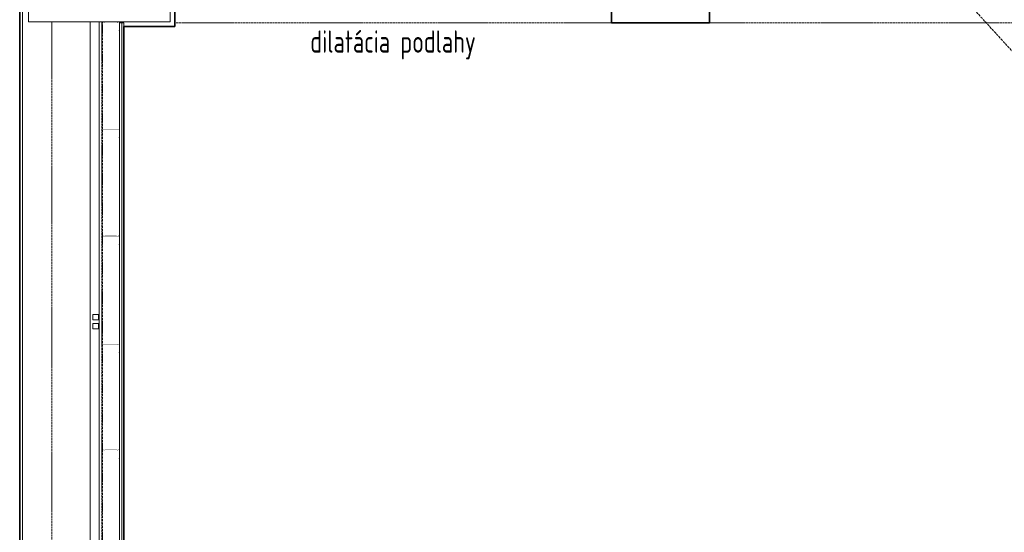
# Model space of a CAD drawing. Header units: inches. Extents: x 44881 to 156022, y 58140 to 83978.
# Tile 91 of 256: x 92867 to 98391, y 73494 to 76371. Entities that reach past the tile are written whole.
import ezdxf

# ---------------------------------------------------------------- set-up
doc = ezdxf.new("R2010")
doc.units = ezdxf.units.IN
doc.linetypes.add('ACAD_ISO02W100', pattern=[15, 12, -3])
doc.linetypes.add('ACAD_ISO10W100', pattern=[18.5, 12, -3, 0.5, -3])
for name, color, linetype, lineweight in [('!_A_01_TENKÁ', 8, 'Continuous', 13), ('!_A_03_ČIARKOVANÁ', 41, 'ACAD_ISO02W100', 13), ('!_A_04_BODKOČIARKOVANÁ', 30, 'ACAD_ISO10W100', 13), ('A-DETL-THIN', 151, 'Continuous', 9), ('A-FLOR-HRAL', 11, 'Continuous', 18)]:
    doc.layers.add(name, color=color, linetype=linetype, lineweight=lineweight)
doc.layers.add('!_A_52_NOVÉ KCIE', color=7, linetype='Continuous', lineweight=13, true_color=0xa30000)
doc.layers.add('UK3', color=3, linetype='Continuous')
doc.styles.add('Iso CP', font='isocp.shx', dxfattribs={"width": 0.8})

msp = doc.modelspace()

# ---------------------------------------------------------------- linework, layer by layer
at = {"layer": '!_A_01_TENKÁ', "color": 14, "true_color": 0xa30000}
for points in [[(92881.5, 76488.8), (92881.5, 72210.8), (93261.5, 72210.8)], [(93261.5, 76358.8), (93261.5, 72210.8)]]:
    msp.add_lwpolyline(points, dxfattribs=at)
at = {"layer": '!_A_03_ČIARKOVANÁ'}
msp.add_lwpolyline([(93046.5, 72195.8), (93046.5, 76358.8)], dxfattribs=at)
at = {"layer": '!_A_03_ČIARKOVANÁ', "color": 14, "true_color": 0xa30000}
for points in [[(93326.5, 76358.8), (93326.5, 72197.8)], [(105186.5, 76354), (93736.5, 76353.8)]]:
    msp.add_lwpolyline(points, dxfattribs=at)
at = {"layer": '!_A_04_BODKOČIARKOVANÁ', "color": 14, "true_color": 0xa30000}
for points in [[(93476.5, 81613.8), (99957.9, 74529.7), (109443.4, 72656.9)], [(93331.5, 76362), (93331.5, 72808.8)]]:
    msp.add_lwpolyline(points, dxfattribs=at)
at = {"layer": '!_A_52_NOVÉ KCIE', "lineweight": 35}
for p, q in [((93736.5, 76333.8), (93736.5, 77153.8)), ((96186.5, 77153.8), (96186.5, 76353.8)), ((96736.5, 76353.8), (96736.5, 77153.8)), ((96186.5, 76353.8), (96736.5, 76353.8)), ((93451.5, 76333.8), (93736.5, 76333.8))]:
    msp.add_line(p, q, dxfattribs=at)
for points in [[(92866.5, 76488.8), (92866.5, 72195.8), (93326.5, 72195.8), (93326.5, 72445.7)], [(93451.5, 76333.8), (93451.5, 72663.8)]]:
    msp.add_lwpolyline(points, dxfattribs=at)
at = {"layer": '!_A_52_NOVÉ KCIE'}
for points in [[(93261.5, 72560.5), (93311.5, 72560.5), (93311.5, 76358.8), (93261.5, 76358.8)], [(93426.5, 76353.8), (93451.5, 76353.8), (93451.5, 72663.8), (93426.5, 72663.8)]]:
    msp.add_lwpolyline(points, close=True, dxfattribs=at)
msp.add_lwpolyline([(93439, 72663.8), (93439, 76353.8)], dxfattribs=at)
at = {"layer": 'A-DETL-THIN'}
for p, q in [((92916.5, 81793.8), (92916.5, 76358.8)), ((93711.5, 76358.8), (93711.5, 77128.8)), ((92916.5, 76358.8), (93711.5, 76358.8))]:
    msp.add_line(p, q, dxfattribs=at)
at = {"layer": 'A-FLOR-HRAL', "color": 40}
for p, q in [((93277.8, 74686.5), (93277.8, 74716.5)), ((93307.8, 74716.5), (93277.8, 74716.5)), ((93277.8, 74686.5), (93307.8, 74686.5)), ((93307.8, 74716.5), (93307.8, 74686.5)), ((93277.8, 74636.5), (93277.8, 74666.5)), ((93307.8, 74666.5), (93277.8, 74666.5)), ((93277.8, 74636.5), (93307.8, 74636.5)), ((93307.8, 74666.5), (93307.8, 74636.5))]:
    msp.add_line(p, q, dxfattribs=at)
at = {"layer": 'UK3', "color": 14, "true_color": 0xa30000, "const_width": 2, "flags": 128}
for points in [[(93420.6, 76310.5), (93424.2, 76310.5, 0.414214), (93425.4, 76311.8), (93425.4, 76332, 0.267949), (93424.8, 76333.1, -0.57735), (93424.8, 76335.3, 0.267949), (93425.4, 76336.3), (93425.4, 76356.1, 0.414214), (93424.2, 76357.3), (93418.6, 76357.3, 0.247529), (93417.5, 76356.8, -0.247529), (93416.5, 76356.2), (93413, 76356.2, -0.247529), (93412, 76356.8, 0.247529), (93411, 76357.3), (93344.1, 76357.3, 0.247529), (93343.1, 76356.8, -0.247529), (93342, 76356.2), (93338.5, 76356.2, -0.247529), (93337.5, 76356.8, 0.247529), (93336.5, 76357.3), (93330.9, 76357.3, 0.414214), (93329.6, 76356.1), (93329.6, 76336.3, 0.267949), (93330.2, 76335.3, -0.57735), (93330.2, 76333.1, 0.267949), (93329.6, 76332), (93329.6, 76313.8, 0.414214), (93330.9, 76312.5), (93334.5, 76312.5)], [(93420.6, 75710.5), (93424.2, 75710.5, 0.414214), (93425.4, 75711.8), (93425.4, 75732, 0.267949), (93424.8, 75733.1, -0.57735), (93424.8, 75735.3, 0.267949), (93425.4, 75736.3), (93425.4, 75756.1, 0.414214), (93424.2, 75757.3), (93418.6, 75757.3, 0.247529), (93417.5, 75756.8, -0.247529), (93416.5, 75756.2), (93413, 75756.2, -0.247529), (93412, 75756.8, 0.247529), (93411, 75757.3), (93344.1, 75757.3, 0.247529), (93343.1, 75756.8, -0.247529), (93342, 75756.2), (93338.5, 75756.2, -0.247529), (93337.5, 75756.8, 0.247529), (93336.5, 75757.3), (93330.9, 75757.3, 0.414214), (93329.6, 75756.1), (93329.6, 75736.3, 0.267949), (93330.2, 75735.3, -0.57735), (93330.2, 75733.1, 0.267949), (93329.6, 75732), (93329.6, 75713.8, 0.414214), (93330.9, 75712.5), (93334.5, 75712.5)], [(93420.6, 75110.5), (93424.2, 75110.5, 0.414214), (93425.4, 75111.8), (93425.4, 75132, 0.267949), (93424.8, 75133.1, -0.57735), (93424.8, 75135.3, 0.267949), (93425.4, 75136.3), (93425.4, 75156.1, 0.414214), (93424.2, 75157.3), (93418.6, 75157.3, 0.247529), (93417.5, 75156.8, -0.247529), (93416.5, 75156.2), (93413, 75156.2, -0.247529), (93412, 75156.8, 0.247529), (93411, 75157.3), (93344.1, 75157.3, 0.247529), (93343.1, 75156.8, -0.247529), (93342, 75156.2), (93338.5, 75156.2, -0.247529), (93337.5, 75156.8, 0.247529), (93336.5, 75157.3), (93330.9, 75157.3, 0.414214), (93329.6, 75156.1), (93329.6, 75136.3, 0.267949), (93330.2, 75135.3, -0.57735), (93330.2, 75133.1, 0.267949), (93329.6, 75132), (93329.6, 75113.8, 0.414214), (93330.9, 75112.5), (93334.5, 75112.5)], [(93420.6, 74501.6), (93424.2, 74501.6, 0.414214), (93425.4, 74502.9), (93425.4, 74523.1, 0.267949), (93424.8, 74524.2, -0.57735), (93424.8, 74526.4, 0.267949), (93425.4, 74527.4), (93425.4, 74547.2, 0.414214), (93424.2, 74548.4), (93418.6, 74548.4, 0.247529), (93417.5, 74547.9, -0.247529), (93416.5, 74547.3), (93413, 74547.3, -0.247529), (93412, 74547.9, 0.247529), (93411, 74548.4), (93344.1, 74548.4, 0.247529), (93343.1, 74547.9, -0.247529), (93342, 74547.3), (93338.5, 74547.3, -0.247529), (93337.5, 74547.9, 0.247529), (93336.5, 74548.4), (93330.9, 74548.4, 0.414214), (93329.6, 74547.2), (93329.6, 74527.4, 0.267949), (93330.2, 74526.4, -0.57735), (93330.2, 74524.2, 0.267949), (93329.6, 74523.1), (93329.6, 74504.9, 0.414214), (93330.9, 74503.6), (93334.5, 74503.6)], [(93420.6, 73910.5), (93424.2, 73910.5, 0.414214), (93425.4, 73911.8), (93425.4, 73932, 0.267949), (93424.8, 73933.1, -0.57735), (93424.8, 73935.3, 0.267949), (93425.4, 73936.3), (93425.4, 73956.1, 0.414214), (93424.2, 73957.3), (93418.6, 73957.3, 0.247529), (93417.5, 73956.8, -0.247529), (93416.5, 73956.2), (93413, 73956.2, -0.247529), (93412, 73956.8, 0.247529), (93411, 73957.3), (93344.1, 73957.3, 0.247529), (93343.1, 73956.8, -0.247529), (93342, 73956.2), (93338.5, 73956.2, -0.247529), (93337.5, 73956.8, 0.247529), (93336.5, 73957.3), (93330.9, 73957.3, 0.414214), (93329.6, 73956.1), (93329.6, 73936.3, 0.267949), (93330.2, 73935.3, -0.57735), (93330.2, 73933.1, 0.267949), (93329.6, 73932), (93329.6, 73913.8, 0.414214), (93330.9, 73912.5), (93334.5, 73912.5)]]:
    msp.add_lwpolyline(points, format="xyb", dxfattribs=at)

# ---------------------------------------------------------------- texts
at = {"layer": '!_A_52_NOVÉ KCIE', "insert": (94497, 76310.9), "char_height": 125, "attachment_point": 1, "style": 'Iso CP'}
msp.add_mtext_dynamic_manual_height_columns('dilatácia podlahy', width=2949.009, gutter_width=1, heights=[0], dxfattribs=at)

doc.saveas('drawing.dxf')
